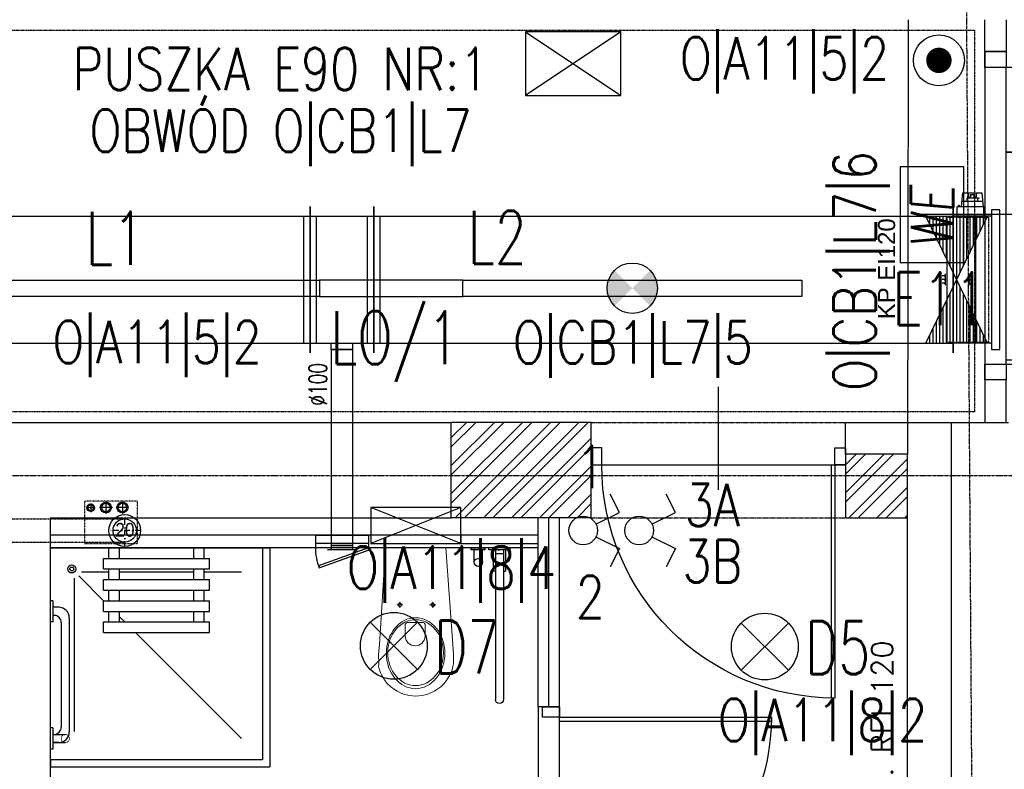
# Model space of a CAD drawing. Header units: inches. Extents: x -281236 to -70395, y 38777 to 102341.
# Tile 188 of 244: x -139988 to -139524, y 60988 to 61342. Entities that reach past the tile are written whole.
import ezdxf
from ezdxf.enums import TextEntityAlignment as Align

# ---------------------------------------------------------------- set-up
doc = ezdxf.new("R2010")
doc.units = ezdxf.units.IN
doc.header["$MEASUREMENT"] = 0
for name, pattern in [('00-inst$0$DASHDOT', [1, 0.5, -0.25, 0, -0.25]), ('CENTER', [2, 1.25, -0.25, 0.25, -0.25]), ('DASHDOT', [1, 0.5, -0.25, 0, -0.25]), ('DASHED', [0.75, 0.5, -0.25]), ('DASHED2', [0.375, 0.25, -0.125]), ('DIVIDE', [31.75, 12.7, -6.35, 0, -6.35, 0, -6.35])]:
    doc.linetypes.add(name, pattern=pattern)
doc.layers.get('0').update_dxf_attribs({"color": 101})
for name, color, linetype in [('Drz---drzwi', 5, 'Continuous'), ('E-90', 6, 'Continuous'), ('E35', 6, 'Continuous'), ('E50', 3, 'Continuous'), ('Ins-kan', 54, 'Continuous'), ('Ins-ppoz-opis', 240, 'Continuous'), ('Ins-went', 141, 'Continuous'), ('Ins-wod', 152, 'Continuous'), ('Os-osie glowne', 8, 'CENTER'), ('piony_K_nr', 240, 'Continuous'), ('Sc-cegla pelna', 32, 'Continuous'), ('Sc-cegla pelna-hatch', 8, 'Continuous'), ('Sc-gazobeton', 45, 'Continuous'), ('Sc-gk', 120, 'Continuous'), ('Sc-gk-hatch', 8, 'Continuous'), ('Sc-nad', 5, 'DASHED2'), ('Sc-nadproza dzial', 5, 'DASHED2'), ('Sc-nadproza kon', 5, 'DASHED2'), ('stelaż_wc', 64, 'Continuous'), ('Suf-widok', 8, 'Continuous'), ('W-otwor-strop', 126, 'Continuous'), ('Wyp-meble', 155, 'Continuous'), ('Wyp-sanitar', 131, 'Continuous')]:
    doc.layers.add(name, color=color, linetype=linetype)
doc.styles.add('ARIAL_CE', font='ARIAL.TTF', dxfattribs={"width": 0.8})
doc.styles.add('ROMANS', font='romans', dxfattribs={"width": 0.85})
doc.styles.get("Standard").update_dxf_attribs({"font": 'romans.shx'})
doc.styles.add('tab-bud$0$ROMANS', font='romans', dxfattribs={"width": 0.7})
doc.styles.add('TYTUL2', font='ARIAL.TTF')
doc.linetypes.add('BATTING', pattern='A,0.0001,-0.1,[134,ltypeshp.shx,S=0.1,R=0,X=-0.1,Y=0],-0.2,[134,ltypeshp.shx,S=0.1,R=180,X=0.1,Y=0],-0.1', length=0.4001)
doc.linetypes.add('ZIGZAG', pattern='A,0.00254,-5.08,[131,ltypeshp.shx,S=5.08,R=0,X=-5.08,Y=0],-10.16,[131,ltypeshp.shx,S=5.08,R=180,X=5.08,Y=0],-5.08', length=20.32254)

# ---------------------------------------------------------------- blocks, each defined once
blk = doc.blocks.new('E-90Przycisk')
at = {"layer": 'E35', "const_width": 3}
blk.add_lwpolyline([(1.5, 1.455191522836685e-11, -1), (-1.5, 1.091393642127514e-11, -1)], format="xyb", close=True, dxfattribs=at)
at = {"layer": 'E35'}
blk.add_circle((1.818989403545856e-12, 1.455191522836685e-11), 5.999999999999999, dxfattribs=at)
blk = doc.blocks.new('we')
at = {"layer": 'E35', "ltscale": 0.2}
blk.add_lwpolyline([(44.99999999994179, 30.00000000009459), (-1.455191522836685e-09, 30.00000000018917), (0, 0), (44.9999999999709, 5.093170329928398e-11)], close=True, dxfattribs=at)
at = {"layer": 'E35', "ltscale": 0.2, "style": 'ROMANS', "oblique": 5, "width": 0.8}
blk.add_text('WE', height=20, dxfattribs=at).set_placement((21.44186387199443, 15.00000000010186), align=Align.MIDDLE_CENTER)
blk = doc.blocks.new('_DKGJHF')
at = {"ltscale": 7}
for p, q in [((-21.08464803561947, -77.00000000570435), (35.91535196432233, -77.00000000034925)), ((-4.999999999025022, -147.4999999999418), (-104.999999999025, -147.5000000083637)), ((-4.999999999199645, -145.5), (-104.9799979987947, -145.5000000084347))]:
    blk.add_line(p, q, dxfattribs=at)
for points in [[(5, -7.5), (5, 0), (-5, 0), (-4.999999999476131, -7.5)], [(5.000000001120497, -155), (5.000000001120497, -147.5), (-4.999999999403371, -147.5), (-4.999999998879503, -155)]]:
    blk.add_lwpolyline(points, close=True, dxfattribs=at)
for points in [[(-44.99999999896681, -7.500000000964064), (-4.999999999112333, -7.5)], [(-4.999999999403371, -147.4999999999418), (-4.999999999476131, -7.500000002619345)]]:
    blk.add_lwpolyline(points, dxfattribs=at)
for centre, radius, start, end in [((-4.999999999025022, -7.5), 39.99999999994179, 180.0000000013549, 269.9999999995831), ((-4.999999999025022, -147.4999999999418), 100, 90.00000000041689, 180.0000000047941)]:
    blk.add_arc(centre, radius, start, end)
blk = doc.blocks.new('_0630_BRODZIK_NIEPELNOSPRAWNI')
for p, q in [((27.5145487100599, -5), (27.5145487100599, 0)), ((32.5145487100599, -5), (32.5145487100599, 0)), ((67.5145487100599, -5.000000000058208), (67.5145487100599, -5.820766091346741e-11)), ((72.5145487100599, -5.000000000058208), (72.5145487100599, -5.820766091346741e-11)), ((25.0145487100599, -10), (25.0145487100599, -5)), ((25.0145487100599, -5), (75.0145487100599, -5)), ((75.0145487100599, -10), (75.0145487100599, -5)), ((25.0145487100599, -25.01347514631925), (13.26359198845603, -13.26302274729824)), ((27.5145487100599, -11.55817966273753), (14.61417230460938, -11.55817966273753)), ((25.0145487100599, -10), (75.0145487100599, -10)), ((27.5145487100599, -15), (27.5145487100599, -10)), ((32.5145487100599, -15), (32.5145487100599, -10)), ((67.5145487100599, -11.55817966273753), (32.5145487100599, -11.55817966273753)), ((67.5145487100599, -15.00000000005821), (67.5145487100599, -10.00000000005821)), ((72.5145487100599, -15.00000000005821), (72.5145487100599, -10.00000000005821)), ((90.02909742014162, -11.55817966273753), (72.5145487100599, -11.55817966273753)), ((11.24549740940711, -86.65147187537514), (11.24549740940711, -14.30211374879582)), ((25.0145487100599, -20), (25.0145487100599, -15)), ((25.0145487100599, -15), (75.0145487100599, -15)), ((75.0145487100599, -20), (75.0145487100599, -15)), ((25.0145487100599, -20), (75.0145487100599, -20)), ((27.5145487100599, -25), (27.5145487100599, -20)), ((32.5145487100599, -25), (32.5145487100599, -20)), ((67.5145487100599, -25.00000000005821), (67.5145487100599, -20.00000000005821)), ((72.5145487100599, -25.00000000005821), (72.5145487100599, -20.00000000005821)), ((1.049999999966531, -25), (0.04999999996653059, -25)), ((1.049999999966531, -25), (1.049999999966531, -35)), ((25.0145487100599, -30), (25.0145487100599, -25)), ((25.0145487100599, -25), (75.0145487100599, -25)), ((75.0145487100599, -30), (75.0145487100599, -25)), ((3.849999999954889, -28.10000000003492), (1.049999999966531, -28.10000000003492)), ((1.549999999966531, -31.90000000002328), (1.049999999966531, -31.90000000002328)), ((25.0145487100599, -30), (75.0145487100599, -30)), ((27.5145487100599, -35), (27.5145487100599, -30)), ((32.50521209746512, -35), (32.50521209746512, -30)), ((32.5145487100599, -32.51315326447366), (32.50521209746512, -32.50381705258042)), ((32.5145487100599, -35), (32.5145487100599, -30)), ((67.5145487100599, -35.00000000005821), (67.5145487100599, -30.00000000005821)), ((72.5145487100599, -35.00000000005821), (72.5145487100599, -30.00000000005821)), ((1.049999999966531, -35), (0.04999999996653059, -35)), ((5.049999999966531, -35.40000000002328), (5.049999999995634, -84.60000000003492)), ((8.849999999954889, -33.10000000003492), (8.849999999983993, -86.90000000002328)), ((25.0145487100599, -40), (25.0145487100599, -35)), ((25.0145487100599, -35), (75.0145487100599, -35)), ((35.00150217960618, -35), (32.5145487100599, -32.51315326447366)), ((75.0145487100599, -40), (75.0145487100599, -35)), ((25.0145487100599, -40), (75.0145487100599, -40)), ((90.02909742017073, -90.02523358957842), (40.00171677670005, -40)), ((1.049999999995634, -85.00000000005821), (0.04999999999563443, -85.00000000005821)), ((1.049999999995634, -85.00000000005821), (1.049999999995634, -95.00000000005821)), ((1.049999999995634, -88.10000000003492), (6.949999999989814, -88.07500000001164)), ((1.549999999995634, -88.10000000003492), (1.049999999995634, -88.10000000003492)), ((1.049999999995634, -91.90000000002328), (6.949999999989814, -91.92500000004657)), ((3.849999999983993, -91.90000000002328), (1.049999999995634, -91.90000000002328))]:
    blk.add_line(p, q)
blk.add_lwpolyline([(0, 0), (100.0000000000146, 0), (100.0000000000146, -100), (0, -100)], close=True)
at = {"linetype": 'DASHED', "ltscale": 0.5}
blk.add_lwpolyline([(103.5000000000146, 0), (103.5000000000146, -103.5), (0, -103.5)], dxfattribs=at)
for points in [[(100.0000000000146, 0), (103.5000000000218, 0)], [(1.049999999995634, -95.00000000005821), (0.0458230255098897, -95.00048435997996)], [(0, -100), (0, -103.5)]]:
    blk.add_lwpolyline(points)
at = {"const_width": 0.35}
blk.add_lwpolyline([(6.949999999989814, -88.07500000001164, 1), (6.949999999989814, -91.92500000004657, 1)], format="xyb", close=True, dxfattribs=at)
for radius in [1.900505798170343, 0.900505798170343]:
    blk.add_circle((9.999999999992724, -10.0000000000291), radius)
for centre, radius, start, end in [((1.550000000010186, -35.40000000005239), 3.5, 0, 90), ((3.849999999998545, -33.10000000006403), 5, 0, 90), ((1.549999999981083, -84.60000000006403), 3.5, 270, 0), ((3.849999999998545, -86.90000000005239), 5, 270, 0)]:
    blk.add_arc(centre, radius, start, end)
blk = doc.blocks.new('_0630_DRZWI_100')
at = {"ltscale": 25}
for p, q in [((-4, -5), (-4, 0)), ((-4, 0), (-4, -5)), ((4, 0), (-4, 0)), ((4, -5), (4, 0)), ((4, -5), (4, 0)), ((-4, -105), (-4, -5)), ((-4, -5), (4, -5)), ((-15.69999999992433, -55), (32.89999999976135, -55)), ((-4, -105), (4, -105)), ((-4, -110), (-4, -105)), ((4, -105), (4, -110)), ((4, -105), (4, -110)), ((4, -110), (-4, -110))]:
    blk.add_line(p, q, dxfattribs=at)
at = {"ltscale": 7}
for p, q in [((-4, -5), (-104, -4.999999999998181)), ((-4, -6.799999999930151), (-103.9837986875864, -6.799999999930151))]:
    blk.add_line(p, q, dxfattribs=at)
blk.add_arc((-4, -5), 100, 180, 270)
blk = doc.blocks.new('_GJKHGJ')
at = {"ltscale": 25}
for p, q in [((-8, -5), (-8, 0)), ((-8, 0), (-8, -5)), ((0, 0), (-8, 0)), ((0, -5), (0, 0)), ((0, -5), (0, 0)), ((-8, -115), (-7.999999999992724, -4.999999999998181)), ((-8, -5), (0, -5)), ((-19.69999999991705, -60), (28.89999999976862, -60)), ((-8, -115), (0, -115)), ((-8, -120), (-8, -115)), ((0, -115), (0, -120)), ((0, -115), (0, -120)), ((0, -120), (-8, -120))]:
    blk.add_line(p, q, dxfattribs=at)
at = {"ltscale": 7}
for p, q in [((-8, -5), (-118, -4.999999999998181)), ((-8, -6.799999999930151), (-117.985271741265, -6.799999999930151))]:
    blk.add_line(p, q, dxfattribs=at)
blk.add_arc((-8, -5), 110, 180, 270)
blk = doc.blocks.new('_0630_BARIERKA_NIEPEŁNOSPRAWNY')
for p, q in [((0, 13.30230256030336), (0, 6.697697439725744)), ((1, 13.30230256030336), (0, 13.30230256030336)), ((1, 6.69769743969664), (1, 13.30230256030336)), ((1, 8.065471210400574), (1, 11.86547121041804)), ((6.900000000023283, 11.86547121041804), (1, 11.86547121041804)), ((1, 6.69769743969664), (0, 6.697697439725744)), ((0, -5), (0, 5)), ((6.900000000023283, 8.065471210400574), (1, 8.065471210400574)), ((1, -5), (1, 5)), ((0.9952869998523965, 2.900000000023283), (10.9952869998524, 2.900000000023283)), ((0.9952869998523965, 1.907713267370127), (71.63479023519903, 1.907713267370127)), ((0.9952869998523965, 0.6000000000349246), (0.9952869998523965, -0.3999999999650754)), ((2.744808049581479, 1.900000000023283), (2.744808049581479, -1.899999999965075)), ((10.9952869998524, 1.900000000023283), (10.9952869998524, 2.900000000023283)), ((0.9952869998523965, -1.892286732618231), (71.63479023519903, -1.892286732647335)), ((0.9952869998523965, -1.899999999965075), (10.9952869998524, -1.899999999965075)), ((0.9952869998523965, -2.899999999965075), (10.9952869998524, -2.899999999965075)), ((10.9952869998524, -1.899999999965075), (10.9952869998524, -2.899999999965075))]:
    blk.add_line(p, q)
for points in [[(1, 5), (0, 5)], [(1, -5), (0, -5)]]:
    blk.add_lwpolyline(points)
for centre, radius, start, end in [((6.900000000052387, 9.965471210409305), 1.9, 90, 270), ((6.900000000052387, 9.965471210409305), 1.9, 90, 270), ((6.900000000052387, 9.965471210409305), 1.9, 270, 90), ((71.63479023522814, 0.007713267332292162), 1.900000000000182, 270, 90)]:
    blk.add_arc(centre, radius, start, end)
blk = doc.blocks.new('_0630_WC_NIEPEŁNOSPRAWNY')
at = {"lineweight": 0}
for p, q in [((-14.26044946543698, 0), (-17.49471912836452, -45.69999999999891)), ((-14.26044946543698, 0), (14.26044946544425, 0)), ((14.26044946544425, 0), (17.1525273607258, -45.70464459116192)), ((-8.009799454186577, -26.98395776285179), (-9.420152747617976, -26.98395776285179)), ((-8.009799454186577, -26.98395776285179), (-8.009799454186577, -25.53926559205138)), ((-8.009799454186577, -26.98395776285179), (-6.526574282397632, -26.98395776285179)), ((-8.009799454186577, -26.98395776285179), (-8.009799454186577, -28.40553939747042)), ((7.490200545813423, -26.98395776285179), (6.079847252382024, -26.98395776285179)), ((7.490200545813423, -26.98395776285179), (7.490200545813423, -25.53926559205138)), ((7.490200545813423, -26.98395776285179), (8.973425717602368, -26.98395776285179)), ((7.490200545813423, -26.98395776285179), (7.490200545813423, -28.40553939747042)), ((-4.440070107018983, -36.51248908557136), (-4.440070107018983, -41.76659104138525)), ((-3.49908735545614, -35.21439024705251), (4.000928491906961, -35.21439024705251)), ((4.941911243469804, -36.51248908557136), (4.941911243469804, -41.76659104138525)), ((-17.49471912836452, -45.69999999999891), (-17.82067442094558, -50.14040847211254)), ((17.1525273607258, -45.70464459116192), (17.52067442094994, -50.14040847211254)), ((-17.82067442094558, -50.14040847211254), (-17.76542065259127, -54.69174354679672)), ((17.52067442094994, -50.14040847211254), (17.46542065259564, -54.69174354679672)), ((-17.76542065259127, -54.69174354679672), (-17.50824460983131, -56.08355764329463)), ((17.46542065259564, -54.69174354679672), (17.50824460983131, -56.08355764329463)), ((-17.50824460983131, -56.08355764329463), (-17.11556934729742, -57.5270070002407)), ((-17.11556934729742, -57.5270070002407), (-16.60128430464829, -58.93290689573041)), ((-16.60128430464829, -58.93290689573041), (-15.96901805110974, -60.29133791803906)), ((-15.96901805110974, -60.29133791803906), (-15.22323157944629, -61.59271557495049)), ((15.96901805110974, -60.29133791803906), (15.22323157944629, -61.59271557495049)), ((16.60128430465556, -58.93290689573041), (15.96901805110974, -60.29133791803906)), ((17.1155693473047, -57.5270070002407), (16.60128430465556, -58.93290689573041)), ((17.50824460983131, -56.08355764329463), (17.1155693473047, -57.5270070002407)), ((-15.22323157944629, -61.59271557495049), (-14.36918683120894, -62.82785791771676)), ((-14.36918683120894, -62.82785791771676), (-13.41290957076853, -63.98805032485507)), ((-13.41290957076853, -63.98805032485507), (-11.77135984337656, -65.59644362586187)), ((13.41290957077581, -63.98805032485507), (11.77135984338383, -65.59644362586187)), ((14.36918683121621, -62.82785791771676), (13.41290957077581, -63.98805032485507)), ((15.22323157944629, -61.59271557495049), (14.36918683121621, -62.82785791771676)), ((-11.77135984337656, -65.59644362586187), (-10.00146959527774, -66.94005631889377)), ((-10.00146959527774, -66.94005631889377), (-8.710203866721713, -67.72472016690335)), ((-8.710203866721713, -67.72472016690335), (-6.538240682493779, -68.77378328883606)), ((-6.538240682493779, -68.77378328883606), (-5.069820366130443, -69.2455219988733)), ((-5.069820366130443, -69.2455219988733), (-3.019381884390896, -69.72479742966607)), ((5.069820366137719, -69.2455219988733), (3.019381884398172, -69.72479742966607)), ((6.538240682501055, -68.77378328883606), (5.069820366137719, -69.2455219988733)), ((8.710203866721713, -67.72472016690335), (6.538240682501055, -68.77378328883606)), ((10.00146959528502, -66.94005631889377), (8.710203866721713, -67.72472016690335)), ((11.77135984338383, -65.59644362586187), (10.00146959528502, -66.94005631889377)), ((-3.019381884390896, -69.72479742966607), (-1.515462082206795, -69.92252014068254)), ((-1.515462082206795, -69.92252014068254), (0, -69.99537917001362)), ((1.515462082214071, -69.92252014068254), (0, -69.99537917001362)), ((3.019381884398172, -69.72479742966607), (1.515462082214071, -69.92252014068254))]:
    blk.add_line(p, q, dxfattribs=at)
for centre, radius, start, end in [((-3.244368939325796, -36.38913916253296), 1.202046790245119, 102.2339496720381, 185.8898644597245), ((3.746210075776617, -36.38913916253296), 1.20204679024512, 354.1101355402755, 77.7660503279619), ((0.2509205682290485, -41.5369819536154), 4.696606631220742, 182.8022099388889, 357.197790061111)]:
    blk.add_arc(centre, radius, start, end, dxfattribs=at)
for centre, major_axis, ratio, start_param in [((-8.009799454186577, -26.98395776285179), (0.5985531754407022, 0.5985531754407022), 0.999999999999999, 5.497787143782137), ((7.490200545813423, -26.98395776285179), (0.598553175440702, 0.5985531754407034), 0.9999999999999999, 5.497787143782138)]:
    blk.add_ellipse(centre, major_axis=major_axis, ratio=ratio, start_param=start_param, end_param=11.78097245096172, dxfattribs=at)
for centre, major_axis, ratio in [((0.05375849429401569, -49.75009780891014), (0, -16.75), 0.8235294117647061), ((0.05375849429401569, -49.50009780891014), (0, -15.54479430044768), 0.845174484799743)]:
    blk.add_ellipse(centre, major_axis=major_axis, ratio=ratio, dxfattribs=at)
blk = doc.blocks.new('_gslkflhklgj')
at = {"linetype": '00-inst$0$DASHDOT', "ltscale": 5}
for p, q in [((2.764863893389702e-10, -7.499999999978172), (-2.983142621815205e-10, 7.500000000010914)), ((7.499999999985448, 3.074092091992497e-10), (-7.500000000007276, -2.801243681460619e-10))]:
    blk.add_line(p, q, dxfattribs=at)
for centre, radius in [((-1.455191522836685e-11, 1.637090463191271e-11), 7.5), ((0, 0), 5.5)]:
    blk.add_circle(centre, radius)
blk = doc.blocks.new('pion_woda')
at = {"layer": 'Ins-wod'}
for p, q in [((3, 0), (-3, 0)), ((0, 3), (0, -3))]:
    blk.add_line(p, q, dxfattribs=at)
for centre, radius in [((0, 0.02268880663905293), 2.550088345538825), ((0, 0), 2)]:
    blk.add_circle(centre, radius, dxfattribs=at)
blk = doc.blocks.new('pion_mały')
at = {"layer": 'Ins-wod'}
for p, q in [((0, 2.084117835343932), (0, -2.115882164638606)), ((2.100000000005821, -0.01588216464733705), (-2.099999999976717, -0.01588216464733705))]:
    blk.add_line(p, q, dxfattribs=at)
for centre, radius in [((0, 0), 1.785061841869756), ((0, -0.01588216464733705), 1.399999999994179)]:
    blk.add_circle(centre, radius, dxfattribs=at)
blk = doc.blocks.new('WW_piony')
for name, p in [('pion_mały', (0, 0)), ('pion_woda', (7.182069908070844, 0.1177387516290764)), ('pion_woda', (14.9266008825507, 0.1457221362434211))]:
    blk.add_blockref(name, p)
blk = doc.blocks.new('rewizja')
at = {"layer": 'Wyp-meble'}
for p, q in [((-25.0000000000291, 5.999999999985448), (-25, -2.91038304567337e-11)), ((-25.0000000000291, 6), (-5.820766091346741e-11, 6)), ((-2.91038304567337e-11, 5.999999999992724), (0, 0)), ((-25, 3.999999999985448), (-25, 1.999999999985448)), ((0, 1.999999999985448), (-25, 1.999999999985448)), ((0, -1.455191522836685e-11), (-25, -1.455191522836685e-11))]:
    blk.add_line(p, q, dxfattribs=at)
blk.add_lwpolyline([(-23.15029537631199, -9.490196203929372), (0.3420201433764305, -0.9396926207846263), (0, 0), (-23.49231551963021, -8.550503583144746)], close=True, dxfattribs=at)
blk.add_arc((-2.91038304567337e-11, -1.455191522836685e-11), 25, 180, 202.2924427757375, dxfattribs=at)

msp = doc.modelspace()

# ---------------------------------------------------------------- hatches: boundary and pattern name
at = {"linetype": 'Continuous'}
h = msp.add_hatch(dxfattribs=at)
h.set_pattern_fill('LINE', color=4, scale=12.70000000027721, angle=270.0000000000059, style=0)
h.set_pattern_definition([(270, (-139545.9472033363, 61218.87430595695), (1.587500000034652, 1.639714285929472e-13), [])])
h.paths.add_polyline_path([(-139531.447203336, 61248.8743059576), (-139560.4472033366, 61248.8743059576), (-139531.447203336, 61188.87430595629), (-139560.4472033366, 61188.87430595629)])
at = {"layer": 'E35'}
h = msp.add_hatch(color=256, dxfattribs=at)
edge = h.paths.add_edge_path()
edge.add_arc((-139698.9999999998, 61214.85444245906), 11.87999999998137, 315.0000000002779, 405.00000000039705, ccw=False)
edge.add_line((-139690.5995714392, 61206.45401389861), (-139699, 61214.85444245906))
edge.add_line((-139699, 61214.85444245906), (-139690.5995714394, 61223.25487101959))
edge = h.paths.add_edge_path()
edge.add_arc((-139698.9999999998, 61214.85444245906), 11.87999999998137, 495.0000000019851, 584.9999999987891, ccw=False)
edge.add_line((-139707.4004285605, 61223.25487101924), (-139699, 61214.85444245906))
edge.add_line((-139699, 61214.85444245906), (-139707.4004285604, 61206.45401389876))
at = {"layer": 'Sc-cegla pelna-hatch'}
h = msp.add_hatch(dxfattribs=at)
h.set_pattern_fill('ANSI32', color=256, scale=25, style=0)
h.set_pattern_definition([(45, (2.823071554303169e-09, 7.275957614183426e-12), (-6.629126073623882, 6.629126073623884), []), (45, (4.419417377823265, 7.275957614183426e-12), (-6.629126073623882, 6.629126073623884), [])])
h.paths.add_polyline_path([(-140536.3966930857, 61151.54377095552), (-140605.3966930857, 61151.54377096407), (-140605.3966930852, 61106.54375351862), (-140536.3966930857, 61106.54375351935)])
h.paths.add_polyline_path([(-140402.3966930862, 61136.54375352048), (-140416.3966930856, 61136.54375352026), (-140416.3966930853, 61106.54375352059), (-140402.3966930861, 61106.54375352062)])
h.paths.add_polyline_path([(-140127.3966930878, 61151.54377098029), (-140203.1958091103, 61151.54377096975), (-140203.1958091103, 61106.54375352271), (-140127.3966930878, 61106.54375102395)])
h.paths.add_polyline_path([(-139718.3966930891, 61151.54377097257), (-139784.3987967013, 61151.54377097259), (-139784.3987967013, 61106.54375352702), (-139718.3966930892, 61106.54375352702)])
h.paths.add_polyline_path([(-139569.1636385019, 61136.50728658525), (-139598.3966930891, 61136.516537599), (-139598.3966930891, 61106.54375352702), (-139569.1636385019, 61106.54375352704)])

# ---------------------------------------------------------------- linework, layer by layer
at = {"color": 4, "linetype": 'Continuous'}
for p, q in [((-139531.447203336, 61188.87430595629), (-139560.4472033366, 61248.8743059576)), ((-139560.4472033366, 61188.87430595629), (-139531.447203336, 61248.8743059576))]:
    msp.add_line(p, q, dxfattribs=at)
at = {"color": 4, "linetype": 'DASHED'}
for p, q in [((-139549.9972033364, 61248.42430595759), (-139530.897203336, 61248.42430595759)), ((-139530.897203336, 61248.42430595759), (-139530.897203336, 61189.3243059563)), ((-139549.9972033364, 61189.3243059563), (-139530.897203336, 61189.3243059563))]:
    msp.add_line(p, q, dxfattribs=at)
at = {"color": 0, "linetype": 'ByBlock', "lineweight": -2}
for p, q in [((-139531.447203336, 61248.8743059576), (-139538.4472033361, 61248.8743059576)), ((-139531.447203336, 61188.87430595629), (-139538.4472033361, 61188.87430595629))]:
    msp.add_line(p, q, dxfattribs=at)
at = {"layer": 'E35'}
for p, q in [((-139749.441866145, 61335.7534258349), (-139704.4418661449, 61305.75342583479)), ((-139704.4418661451, 61335.75342583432), (-139749.4418661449, 61305.75342583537)), ((-139705.0752291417, 61109.05723436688), (-139709.3492656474, 61117.59290141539)), ((-139678.6783241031, 61109.05723436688), (-139682.9523606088, 61117.59290141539)), ((-139716.1109351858, 61103.53136155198), (-139705.0752291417, 61109.05723436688)), ((-139689.7140301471, 61103.53136155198), (-139678.6783241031, 61109.05723436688)), ((-139716.1109351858, 61097.48696115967), (-139705.0752291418, 61091.96108834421)), ((-139689.7140301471, 61097.48696115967), (-139678.6783241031, 61091.96108834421)), ((-139705.0752291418, 61091.96108834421), (-139709.3492656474, 61083.42542129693)), ((-139678.6783241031, 61091.96108834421), (-139682.9523606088, 61083.42542129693)), ((-139800.3287641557, 61034.95647782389), (-139822.6026277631, 61057.23034143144)), ((-139822.6026277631, 61034.95647782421), (-139800.3287641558, 61057.23034143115)), ((-139625.3330268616, 61034.59395106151), (-139647.606890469, 61056.86781466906)), ((-139647.6068904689, 61034.59395106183), (-139625.3330268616, 61056.86781466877))]:
    msp.add_line(p, q, dxfattribs=at)
at = {"layer": 'E35', "ltscale": 0.2}
msp.add_lwpolyline([(-139704.4418661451, 61335.75342583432), (-139749.441866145, 61335.7534258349), (-139749.4418661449, 61305.75342583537), (-139704.4418661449, 61305.75342583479)], close=True, dxfattribs=at)
at = {"layer": 'E35'}
for points in [[(-139846.4999999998, 61218.70444245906), (-139846.4999999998, 61211.00444245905), (-140006.4999999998, 61211.00444245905), (-140006.4999999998, 61218.70444245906)], [(-139778.9999999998, 61211.00444245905), (-139778.9999999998, 61218.70444245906), (-139846.4999999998, 61218.70444245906), (-139846.4999999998, 61211.00444245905)], [(-139618.9999999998, 61218.70444245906), (-139618.9999999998, 61211.00444245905), (-139778.9999999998, 61211.00444245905), (-139778.9999999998, 61218.70444245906)]]:
    msp.add_lwpolyline(points, close=True, dxfattribs=at)
for centre, radius in [((-139698.9999999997, 61214.85444245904), 11.87999999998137), ((-139722.1465632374, 61100.50916135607), 6.750000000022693), ((-139695.7496581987, 61100.50916135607), 6.750000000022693), ((-139811.4656959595, 61046.09340962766), 15.74999999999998), ((-139636.4699586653, 61045.73088286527), 15.74999999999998)]:
    msp.add_circle(centre, radius, dxfattribs=at)
at = {"layer": 'Ins-kan', "linetype": 'DASHED2', "ltscale": 0.5}
for p, q in [((-140003.4227257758, 61105.99031527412), (-139938.4227257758, 61105.99031527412)), ((-140003.4227257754, 61094.99031527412), (-139938.4227257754, 61094.99031527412))]:
    msp.add_line(p, q, dxfattribs=at)
at = {"layer": 'Ins-ppoz-opis', "linetype": 'ZIGZAG', "ltscale": 0.03}
msp.add_line((-139548.4992154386, 61151.54377097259), (-139548.4992154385, 60606.54375352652), dxfattribs=at)
at = {"layer": 'Ins-went'}
for p, q in [((-139543.6233525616, 61253.17430595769), (-139543.0233525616, 61259.87430595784)), ((-139543.0233525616, 61259.87430595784), (-139534.1233525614, 61259.87430595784)), ((-139540.9733525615, 61255.87430595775), (-139540.9733525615, 61257.42430595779)), ((-139540.9733525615, 61257.42430595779), (-139535.5812525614, 61257.42430595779)), ((-139540.5754525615, 61259.87430595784), (-139540.2407525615, 61257.42430595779)), ((-139539.2233525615, 61257.42430595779), (-139539.2233525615, 61259.07430595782)), ((-139539.2233525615, 61259.07430595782), (-139537.9233525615, 61259.07430595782)), ((-139537.9233525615, 61259.07430595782), (-139537.9233525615, 61257.42430595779)), ((-139536.5712525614, 61259.87430595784), (-139536.9059525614, 61257.42430595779)), ((-139535.5812525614, 61257.12430595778), (-139536.1733525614, 61257.12430595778)), ((-139536.1733525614, 61257.12430595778), (-139536.1733525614, 61255.87430595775)), ((-139535.5812525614, 61257.42430595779), (-139535.5812525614, 61257.12430595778)), ((-139534.1233525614, 61259.87430595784), (-139533.5233525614, 61253.17430595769)), ((-139850.9733525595, 61253.37430595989), (-139850.9733525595, 61184.37430595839)), ((-139850.9733525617, 61184.37430595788), (-139850.9733525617, 61253.37430595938)), ((-139820.973352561, 61253.37430595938), (-139820.973352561, 61184.37430595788)), ((-139820.9733525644, 61184.37430595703), (-139820.9733525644, 61253.37430595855)), ((-139547.5733525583, 61253.37430595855), (-139547.5733525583, 61184.37430595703)), ((-139547.5733525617, 61184.37430595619), (-139547.5733525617, 61253.3743059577)), ((-139533.2233525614, 61253.17430595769), (-139545.8233525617, 61253.17430595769)), ((-139545.8233525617, 61253.17430595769), (-139545.8233525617, 61248.8743059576)), ((-139545.0233525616, 61253.17430595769), (-139545.0233525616, 61254.07430595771)), ((-139545.0233525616, 61254.07430595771), (-139544.8233525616, 61254.07430595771)), ((-139544.8233525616, 61254.07430595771), (-139544.8233525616, 61253.17430595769)), ((-139543.3815525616, 61255.87430595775), (-139533.7651525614, 61255.87430595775)), ((-139533.2233525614, 61248.8743059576), (-139533.2233525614, 61253.17430595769)), ((-139525.5733525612, 61251.87430595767), (-139529.5733525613, 61251.87430595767)), ((-139529.5733525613, 61251.87430595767), (-139529.5733525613, 61185.87430595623)), ((-139525.5733525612, 61185.87430595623), (-139525.5733525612, 61251.87430595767)), ((-140029.2429731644, 61248.87430595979), (-139854.4733525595, 61248.87430595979)), ((-139854.4733525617, 61248.87430595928), (-139824.473352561, 61248.87430595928)), ((-139853.9733525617, 61188.87430595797), (-139853.9733525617, 61248.87430595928)), ((-139847.9733525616, 61188.87430595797), (-139847.9733525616, 61248.87430595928)), ((-139824.4733525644, 61248.87430595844), (-139547.5733525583, 61248.87430595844)), ((-139823.9733525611, 61248.87430595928), (-139823.9733525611, 61188.87430595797)), ((-139817.9733525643, 61188.87430595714), (-139817.9733525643, 61248.87430595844)), ((-139550.5733525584, 61248.87430595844), (-139550.5733525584, 61188.87430595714)), ((-139529.5733525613, 61248.8743059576), (-139547.5733525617, 61248.8743059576)), ((-139545.8233525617, 61248.8743059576), (-139533.2233525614, 61248.8743059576)), ((-139537.1233525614, 61248.42430595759), (-139537.1233525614, 61189.3243059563)), ((-139551.2083468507, 61220.67430595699), (-139552.8111468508, 61220.67430595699)), ((-139551.2083468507, 61218.97430595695), (-139552.8111468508, 61218.97430595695)), ((-139551.2083468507, 61220.67430595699), (-139551.6999468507, 61221.16590595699)), ((-139551.2083468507, 61220.67430595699), (-139551.6999468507, 61220.18270595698)), ((-139551.2083468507, 61218.97430595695), (-139551.6999468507, 61219.46590595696)), ((-139551.2083468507, 61218.97430595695), (-139551.6999468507, 61218.48270595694)), ((-139551.2083468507, 61216.22430595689), (-139551.2083468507, 61221.55190595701)), ((-139540.2083468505, 61221.52430595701), (-139540.2083468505, 61216.19670595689)), ((-139540.2083468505, 61220.47430595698), (-139539.7167468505, 61220.96590595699)), ((-139540.2083468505, 61220.47430595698), (-139538.6055468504, 61220.47430595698)), ((-139540.2083468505, 61220.47430595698), (-139539.7167468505, 61219.98270595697)), ((-139540.2083468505, 61218.77430595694), (-139539.7167468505, 61219.26590595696)), ((-139551.2083468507, 61217.27430595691), (-139552.8111468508, 61217.27430595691)), ((-139551.2083468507, 61217.27430595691), (-139551.6999468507, 61217.76590595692)), ((-139551.2083468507, 61217.27430595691), (-139551.6999468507, 61216.7827059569)), ((-139540.2083468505, 61218.77430595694), (-139538.6055468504, 61218.77430595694)), ((-139540.2083468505, 61218.77430595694), (-139539.7167468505, 61218.28270595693)), ((-139540.2083468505, 61217.07430595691), (-139539.7167468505, 61217.56590595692)), ((-139540.2083468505, 61217.07430595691), (-139538.6055468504, 61217.07430595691)), ((-139540.2083468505, 61217.07430595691), (-139539.7167468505, 61216.5827059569)), ((-140029.2429731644, 61188.87430595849), (-139854.4733525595, 61188.87430595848)), ((-139854.4733525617, 61188.87430595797), (-139824.473352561, 61188.87430595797)), ((-139840.9733525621, 61185.87430595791), (-139840.9733525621, 61188.87430595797)), ((-139830.9733525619, 61188.87430595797), (-139830.9733525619, 61185.87430595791)), ((-139824.4733525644, 61188.87430595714), (-139547.5733525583, 61188.87430595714)), ((-139529.5733525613, 61188.87430595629), (-139547.5733525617, 61188.87430595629)), ((-139830.9733525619, 61185.87430595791), (-139840.9733525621, 61185.87430595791)), ((-139840.9733525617, 61185.87430595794), (-139830.9733525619, 61185.87430595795)), ((-139840.9733525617, 61185.87430595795), (-139840.9733525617, 61092.3743059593)), ((-139830.9733525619, 61185.87430595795), (-139830.9733525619, 61092.3743059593)), ((-139529.5733525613, 61185.87430595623), (-139525.5733525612, 61185.87430595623)), ((-139829.2233525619, 61091.37430595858), (-139842.7233525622, 61091.37430595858)), ((-139830.9733525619, 61093.3743059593), (-139840.9733525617, 61093.3743059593)), ((-139840.9733525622, 61093.37430595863), (-139830.9733525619, 61093.37430595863)), ((-139840.9733525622, 61093.37430595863), (-139840.9733525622, 61091.37430595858)), ((-139830.9733525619, 61093.37430595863), (-139830.9733525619, 61091.37430595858))]:
    msp.add_line(p, q, dxfattribs=at)
at = {"layer": 'Os-osie glowne'}
msp.add_line((-139518.4983908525, 57943.1224457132), (-139546.2994521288, 62104.60568310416), dxfattribs=at)
msp.add_lwpolyline([(-143199.3964914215, 61126.54256131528), (-138010.8801488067, 61126.54256131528)], dxfattribs=at)
at = {"layer": 'Sc-cegla pelna'}
for p, q in [((-140007.396693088, 61151.54377097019), (-139784.3966930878, 61151.54377097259)), ((-139784.3987967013, 61106.54375352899), (-139784.3987967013, 61151.54377097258)), ((-139598.3966930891, 61136.51653759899), (-139598.3966930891, 61151.54377097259)), ((-139569.1636385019, 61136.50728658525), (-139598.3966930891, 61136.516537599)), ((-139569.1636385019, 60606.54375352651), (-139569.1636385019, 61136.50728658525)), ((-139973.3966930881, 60606.54375352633), (-139973.39669309, 61106.5437535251)), ((-139973.39669309, 61106.5437535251), (-139784.3966930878, 61106.54375352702))]:
    msp.add_line(p, q, dxfattribs=at)
for points in [[(-139522.6440043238, 61341.5433301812), (-139522.6440043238, 61326.54352799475), (-139532.6440043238, 61326.54352799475), (-139532.6440043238, 61341.5433301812)], [(-139522.6440043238, 61151.5437258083), (-139522.6440043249, 61171.54352799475), (-139532.6440043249, 61171.54352799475), (-139532.6440043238, 61151.54372580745)], [(-139598.3966930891, 61151.54377097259), (-139521.5959301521, 61151.54377097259)]]:
    msp.add_lwpolyline(points, dxfattribs=at)
at = {"layer": 'Sc-gazobeton'}
for p, q in [((-139718.3966930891, 61151.54377097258), (-139784.3966930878, 61151.54377097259)), ((-139718.3966930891, 61106.54375352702), (-139718.3966930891, 61151.54377097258)), ((-139598.3966930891, 61136.51653759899), (-139598.3966930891, 61106.54375352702)), ((-139718.3966930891, 61106.54375352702), (-139784.3966930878, 61106.54375352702)), ((-139598.3966930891, 61106.54375352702), (-139569.1636385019, 61106.54375352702))]:
    msp.add_line(p, q, dxfattribs=at)
at = {"layer": 'Sc-gk'}
for p, q in [((-139743.3967314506, 61017.36417312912), (-139743.3967567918, 61106.54375352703)), ((-139733.3966930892, 61017.36417312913), (-139733.3966930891, 61106.54366012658)), ((-139743.3966930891, 61098.36417312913), (-139973.3966930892, 61098.3641731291)), ((-139743.3966930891, 61092.36417312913), (-139973.3966930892, 61092.3641731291)), ((-139733.3966930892, 61017.36417312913), (-139743.3967314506, 61017.36417312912))]:
    msp.add_line(p, q, dxfattribs=at)
at = {"layer": 'Sc-gk-hatch', "linetype": 'BATTING', "ltscale": 0.22}
msp.add_line((-139738.3966930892, 61017.36417312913), (-139738.3966930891, 61106.54366012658), dxfattribs=at)
at = {"layer": 'Sc-nad'}
msp.add_line((-139743.3967314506, 61017.36417312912), (-139743.3967001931, 60907.36417312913), dxfattribs=at)
at = {"layer": 'Sc-nadproza dzial'}
msp.add_line((-139568.8411525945, 61341.54342061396), (-139569.1636385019, 61136.50728658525), dxfattribs=at)
at = {"layer": 'Sc-nadproza dzial', "ltscale": 4}
msp.add_line((-139532.6440043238, 61326.54352799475), (-139532.6440043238, 61171.54352799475), dxfattribs=at)
at = {"layer": 'Sc-nadproza dzial'}
msp.add_lwpolyline([(-139532.6440043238, 61326.54352799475), (-139532.6440043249, 61171.54352799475)], dxfattribs=at)
at = {"layer": 'Sc-nadproza kon', "linetype": 'DASHDOT', "ltscale": 0.5}
for points in [[(-139718.3966930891, 61151.54377097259), (-139598.3966930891, 61151.54377097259)], [(-139718.3966930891, 61106.54375352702), (-139598.3966930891, 61106.54375352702)]]:
    msp.add_lwpolyline(points, dxfattribs=at)
at = {"layer": 'stelaż_wc', "ltscale": 5}
for p, q in [((-139779.8967527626, 61094.36417312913), (-139822.3967527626, 61111.36417312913)), ((-139779.8967527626, 61111.36417312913), (-139822.3967527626, 61094.36417312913))]:
    msp.add_line(p, q, dxfattribs=at)
for points in [[(-139822.3967527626, 61094.36417312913), (-139779.8967527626, 61094.36417312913), (-139779.8967527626, 61111.36417312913), (-139822.3967527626, 61111.36417312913)], [(-139779.8967527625, 61094.36417312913), (-139743.3967527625, 61094.36417312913), (-139743.3967527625, 61098.36417312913), (-139779.8967527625, 61098.36417312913)]]:
    msp.add_lwpolyline(points, close=True, dxfattribs=at)
at = {"layer": 'Suf-widok', "linetype": 'DIVIDE', "ltscale": 0.02}
msp.add_lwpolyline([(-141660.5233233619, 61336.54547519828), (-139537.6440043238, 61336.54547519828), (-139537.6440043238, 61156.54377097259), (-141660.5233233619, 61156.54377097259)], close=True, dxfattribs=at)
at = {"layer": 'W-otwor-strop', "linetype": 'DASHED2', "ltscale": 0.3}
for points in [[(-139932.4071592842, 61094.36417363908), (-139932.4071592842, 61114.36417363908), (-139957.4071592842, 61114.36417363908), (-139957.4071592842, 61094.36417363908)], [(-139932.4071592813, 61094.36417312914), (-139932.4071592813, 61114.36417312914), (-139957.4071592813, 61114.36417312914), (-139957.4071592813, 61094.36417312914)]]:
    msp.add_lwpolyline(points, close=True, dxfattribs=at)

# ---------------------------------------------------------------- block references
for name, p in [('WW_piony', (-139954.4384726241, 61111.22055227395)), ('rewizja', (-139823.473352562, 61092.36417312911))]:
    msp.add_blockref(name, p)
at = {"layer": 'Drz---drzwi', "xscale": -1}
for name, p in [('_DKGJHF', (-139527.6440043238, 61326.54352799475)), ('_0630_DRZWI_100', (-139737.3966930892, 61017.36417312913))]:
    msp.add_blockref(name, p, dxfattribs=at)
at = {"layer": 'Drz---drzwi', "xscale": -1, "rotation": 270}
msp.add_blockref('_GJKHGJ', (-139598.3966930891, 61139.47552382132), dxfattribs=at)
at = {"layer": 'E35', "xscale": 1.999999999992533, "yscale": 2, "zscale": 2, "rotation": 310.5765584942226}
msp.add_blockref('E-90Przycisk', (-139554.3581379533, 61322.34747685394), dxfattribs=at)
at = {"layer": 'E50', "rotation": 90}
msp.add_blockref('we', (-139542.6191227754, 61227.03922518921), dxfattribs=at)
at = {"layer": 'Ins-kan'}
msp.add_blockref('_gslkflhklgj', (-139938.4227257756, 61100.49031527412), dxfattribs=at)
at = {"layer": 'Wyp-sanitar'}
msp.add_blockref('_0630_BRODZIK_NIEPELNOSPRAWNI', (-139973.3966930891, 61092.36417312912), dxfattribs=at)
at = {"layer": 'Wyp-sanitar', "xscale": -1}
msp.add_blockref('_0630_WC_NIEPEŁNOSPRAWNY', (-139801.1467527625, 61092.36417312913), dxfattribs=at)
at = {"layer": 'Wyp-sanitar', "xscale": -1, "rotation": 90}
msp.add_blockref('_0630_BARIERKA_NIEPEŁNOSPRAWNY', (-139761.6467527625, 61092.36417312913), dxfattribs=at)

# ---------------------------------------------------------------- texts
at = {"layer": 'E-90', "style": 'ROMANS', "width": 0.8}
for s, rotation, p in [('O|A11|5|2', 1.667526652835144e-09, (-139627.2158432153, 61321.88697542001)), ('PUSZKA E90 NR:1', 3.335015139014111e-09, (-139864.8661457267, 61318.30284209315)), ('OBWÓD O|CB1|L7', 3.335015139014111e-09, (-139864.8661457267, 61289.12573461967)), ('O|CB1|L7|6', 90.00000000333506, (-139592.6816283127, 61222.98319825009)), ('O|A11|5|2', 359.9999999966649, (-139923.1699672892, 61188.06974776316)), ('O|CB1|L7|5', 1.667526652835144e-09, (-139698.7549027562, 61187.85711425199)), ('1', 3.335053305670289e-09, (-139718.8257332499, 61130.54124387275)), ('3A', 3.335053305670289e-09, (-139661.1950764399, 61112.58297809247)), ('3B', 3.335053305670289e-09, (-139661.1950764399, 61086.05490748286)), ('O|A11|8|4', 3.335053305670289e-09, (-139784.2433585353, 61081.60470108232)), ('2', 3.335053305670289e-09, (-139718.8257332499, 61069.17781133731)), ('O|A11|8|2', 3.335053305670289e-09, (-139609.2476212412, 61009.70975069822))]:
    msp.add_text(s, height=20, rotation=rotation, dxfattribs=at).set_placement(p, align=Align.MIDDLE)
at = {"layer": 'E35', "style": 'ROMANS', "width": 0.7}
for s, p in [('L1', (-139942.8429119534, 61238.42640694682)), ('L2', (-139762.7174659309, 61238.87696917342)), ('E11', (-139554.1419479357, 61209.89201240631)), ('LO/1', (-139810.9701308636, 61189.66208962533)), ('D7', (-139777.1024649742, 61045.52579454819)), ('D5', (-139602.1067276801, 61045.1632677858))]:
    msp.add_text(s, height=25, dxfattribs=at).set_placement(p, align=Align.MIDDLE)
at = {"layer": 'Ins-ppoz-opis', "linetype": 'ZIGZAG', "ltscale": 0.038, "insert": (-139581.1507627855, 60814.21417047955), "char_height": 10, "width": 330.399661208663, "attachment_point": 4, "rotation": 89.99999999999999, "line_spacing_factor": 0.3333333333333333}
msp.add_mtext('{\\Fromans|c238;ŚCIANA ODDZIELENIA POŻ. REI 120}', dxfattribs=at)
at = {"layer": 'Ins-went', "style": 'ARIAL_CE'}
msp.add_text('KP EI120', height=8.062156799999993, rotation=90.00000000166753, dxfattribs=at).set_placement((-139575.0173914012, 61200.22902207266, 19.68299999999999))
at = {"layer": 'Ins-went', "style": 'tab-bud$0$ROMANS', "width": 0.7}
msp.add_text('%%c100', height=8.423999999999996, rotation=90, dxfattribs=at).set_placement((-139843.1441034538, 61159.3536786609))
at = {"layer": 'piony_K_nr', "style": 'TYTUL2', "width": 0.9}
msp.add_text('20', height=6.5, dxfattribs=at).set_placement((-139942.8641481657, 61097.58116308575, -76.70000000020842))

doc.saveas('drawing.dxf')
